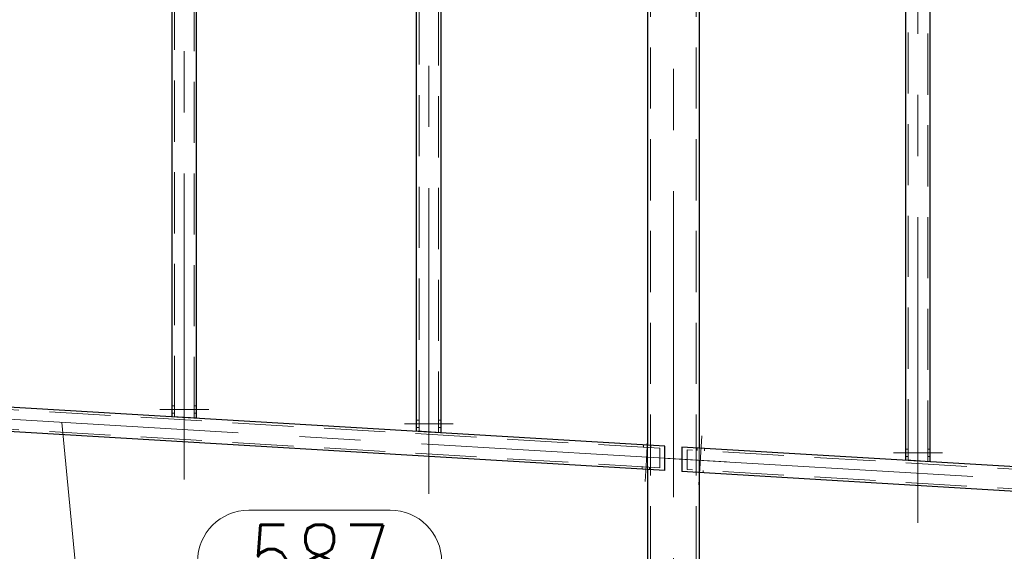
# Model space of a CAD drawing. Header units: millimetres. Extents: x -845 to -83, y 8759 to 9255.
# Tile 97 of 119: x -618 to -578, y 9053 to 9075. Entities that reach past the tile are written whole.
import ezdxf

# ---------------------------------------------------------------- set-up
doc = ezdxf.new("R2010")
doc.units = ezdxf.units.MM
doc.header["$LTSCALE"] = 10
doc.linetypes.add('HIDDEN', pattern=[0.375, 0.25, -0.125])
doc.linetypes.add('MITTE', pattern=[2, 1.25, -0.25, 0.25, -0.25])
doc.layers.get('Defpoints').update_dxf_attribs({"color": 1})
for name, color, linetype, lineweight in [('PS_DIM', 4, 'Continuous', 13), ('PS_Hidden', 2, 'HIDDEN', 9), ('PS_Mid', 5, 'MITTE', 15), ('PS_Pos', 1, 'Continuous', 15), ('PS_Shape', 161, 'Continuous', 30), ('PS_SOLID', 7, 'Continuous', 30)]:
    doc.layers.add(name, color=color, linetype=linetype, lineweight=lineweight)
doc.styles.add('simplex', font='simplex.shx', dxfattribs={"width": 0.75})
doc.dimstyles.new('1_20_PRZ', dxfattribs={"dimtxt": 2, "dimasz": 1, "dimexe": 2, "dimexo": 5, "dimgap": 1, "dimtad": 1, "dimdec": 0, "dimlfac": 20, "dimtxsty": 'simplex', "dimblk": 'dimznak', "dimcen": 2, "dimse1": 1, "dimse2": 1, "dimclrd": 256, "dimclrt": 4, "dimadec": 1, "dimazin": 0, "dimtfac": 1, "dimtdec": 0, "dimtix": 1, "dimtmove": 2, "dimatfit": 3, "dimldrblk": 'dim-grot', "dimfxl": 1, "dimarcsym": 0})
doc.dimstyles.new('średnice', dxfattribs={"dimtxt": 2, "dimasz": 2.5, "dimexe": 1, "dimexo": 1, "dimgap": 1, "dimtad": 1, "dimdec": 0, "dimlfac": 10, "dimtxsty": 'simplex', "dimcen": 2, "dimclrd": 256, "dimclre": 256, "dimclrt": 3, "dimadec": 1, "dimazin": 0, "dimtfac": 1, "dimtdec": 0, "dimtix": 1, "dimtmove": 1, "dimatfit": 0, "dimfxl": 1, "dimarcsym": 0})

# ---------------------------------------------------------------- blocks, each defined once
blk = doc.blocks.new('dimznak')
at = {"color": 0}
for points in [[(0, 2), (0, -2)], [(-2, 0), (2, 0)]]:
    blk.add_lwpolyline(points, dxfattribs=at)
at = {"color": 2}
blk.add_lwpolyline([(1, 1), (-1, -1)], dxfattribs=at)
blk = doc.blocks.new('*D68')
at = {"layer": 'Defpoints', "color": 0, "transparency": 16777216}
for p in [(-638.618, 9109.52), (-465.818, 9109.52), (-498.223, 9039.429)]:
    blk.add_point(p, dxfattribs=at)
at = {"layer": 'PS_DIM', "lineweight": -2, "transparency": 16777216}
blk.add_line((-465.818, 9040.429), (-465.818, 9108.52), dxfattribs=at)
for p, rotation in [((-465.818, 9109.52), 90), ((-465.818, 9039.429), 270)]:
    blk.add_blockref('dimznak', p, dxfattribs=dict(at, rotation=rotation))
at = {"layer": 'PS_DIM', "color": 4, "transparency": 16777216, "insert": (-467.818, 9074.475), "char_height": 2, "attachment_point": 5, "rotation": 90, "style": 'simplex'}
blk.add_mtext('1402', dxfattribs=at)
blk = doc.blocks.new('dim-grot')
blk.add_hatch(color=256).paths.add_polyline_path([(0, 0), (-2, 0.5), (-2, -0.5)])
blk.add_lwpolyline([(0, 0), (-2, 0.5), (-2, -0.5), (0, 0)])
blk = doc.blocks.new('*D89')
at = {"layer": 'Defpoints', "color": 0, "transparency": 16777216}
for p in [(-590.871, 9056.683), (-542.283, 9053.797), (-541.575, 9053.755), (-542.283, 9042.306), (-566.753, 9040.932)]:
    blk.add_point(p, dxfattribs=at)
at = {"layer": 'PS_DIM', "lineweight": -2, "transparency": 16777216}
blk.add_line((-542.283, 9041.306), (-542.283, 9025.151), dxfattribs=at)
blk.add_arc((-542.283, 9053.797), 27.646, 181.7833, 264.817, dxfattribs=at)
at = {"layer": 'PS_DIM', "transparency": 16777216}
for points in [[(-570.332, 9052.942), (-569.499, 9052.931), (-569.88, 9055.436)], [(-544.762, 9026.68), (-544.799, 9025.848), (-542.283, 9026.151)]]:
    blk.add_solid(points, dxfattribs=at)
at = {"layer": 'PS_DIM', "color": 3, "transparency": 16777216, "insert": (-560.809, 9036.339), "char_height": 2, "attachment_point": 5, "rotation": 313.3001, "style": 'simplex'}
blk.add_mtext('93,4°', dxfattribs=at)
blk = doc.blocks.new('*D90')
at = {"layer": 'Defpoints', "color": 0, "transparency": 16777216}
for p in [(-479.63, 9079.723), (-642.283, 9050.353), (-479.63, 9021.702)]:
    blk.add_point(p, dxfattribs=at)
at = {"layer": 'PS_DIM', "lineweight": -2, "transparency": 16777216}
blk.add_line((-641.283, 9021.702), (-480.63, 9021.702), dxfattribs=at)
at = {"layer": 'PS_DIM', "lineweight": -2, "transparency": 16777216, "rotation": 180}
blk.add_blockref('dimznak', (-642.283, 9021.702), dxfattribs=at)
at = {"layer": 'PS_DIM', "lineweight": -2, "transparency": 16777216}
blk.add_blockref('dimznak', (-479.63, 9021.702), dxfattribs=at)
at = {"layer": 'PS_DIM', "color": 4, "transparency": 16777216, "insert": (-560.957, 9023.702), "char_height": 2, "attachment_point": 5, "style": 'simplex'}
blk.add_mtext('3253', dxfattribs=at)
blk = doc.blocks.new('*X603')
at = {"layer": 'PS_Hidden', "color": 2, "linetype": 'HIDDEN'}
for p, q in [((-611.623, 9058.918), (-611.623, 9106.293)), ((-610.823, 9058.87), (-610.823, 9106.246)), ((-601.623, 9058.324), (-601.623, 9105.699)), ((-600.823, 9058.276), (-600.823, 9105.652)), ((-581.623, 9057.136), (-581.623, 9104.511)), ((-580.823, 9057.088), (-580.823, 9104.464)), ((-592.153, 9104.018), (-592.153, 9045.276)), ((-590.293, 9104.018), (-590.293, 9045.276)), ((-591.783, 9057.639), (-640.663, 9060.543)), ((-591.783, 9056.838), (-640.663, 9059.741)), ((-611.623, 9059.374), (-611.723, 9059.374)), ((-610.723, 9059.374), (-610.823, 9059.374)), ((-611.623, 9059.074), (-611.723, 9059.074)), ((-610.723, 9059.074), (-610.823, 9059.074)), ((-601.623, 9058.78), (-601.723, 9058.78)), ((-600.723, 9058.78), (-600.823, 9058.78)), ((-601.623, 9058.48), (-601.723, 9058.48)), ((-600.723, 9058.48), (-600.823, 9058.48)), ((-592.441, 9057.778), (-592.447, 9057.679)), ((-592.283, 9057.769), (-592.283, 9056.767)), ((-592.283, 9057.669), (-592.283, 9057.769)), ((-592.142, 9057.761), (-592.148, 9057.661)), ((-591.783, 9057.639), (-591.783, 9056.838)), ((-541.783, 9054.669), (-590.663, 9057.573)), ((-590.663, 9056.771), (-590.663, 9057.573)), ((-590.245, 9057.648), (-590.251, 9057.548)), ((-590.163, 9057.643), (-590.163, 9056.641)), ((-590.163, 9057.543), (-590.163, 9057.643)), ((-589.946, 9057.63), (-589.952, 9057.53)), ((-581.623, 9057.592), (-581.723, 9057.592)), ((-581.623, 9057.292), (-581.723, 9057.292)), ((-580.723, 9057.592), (-580.823, 9057.592)), ((-580.723, 9057.292), (-580.823, 9057.292)), ((-592.495, 9056.88), (-592.5, 9056.78)), ((-592.283, 9056.767), (-592.283, 9056.867)), ((-592.195, 9056.862), (-592.201, 9056.762)), ((-541.783, 9053.867), (-590.663, 9056.771)), ((-590.298, 9056.749), (-590.304, 9056.65)), ((-590.163, 9056.641), (-590.163, 9056.741)), ((-589.999, 9056.732), (-590.005, 9056.632))]:
    blk.add_line(p, q, dxfattribs=at)
at = {"layer": 'PS_Mid', "color": 5, "linetype": 'MITTE'}
for p, q in [((-611.223, 9056.364), (-611.223, 9109.008)), ((-601.223, 9055.77), (-601.223, 9108.414)), ((-591.223, 9108.142), (-591.223, 9042.776)), ((-581.223, 9054.582), (-581.223, 9107.226)), ((-589.049, 9057.076), (-643.397, 9060.305)), ((-612.223, 9059.224), (-611.123, 9059.224)), ((-612.223, 9059.224), (-611.123, 9059.224)), ((-611.323, 9059.224), (-610.223, 9059.224)), ((-611.323, 9059.224), (-610.223, 9059.224)), ((-602.223, 9058.63), (-601.123, 9058.63)), ((-602.223, 9058.63), (-601.123, 9058.63)), ((-601.323, 9058.63), (-600.223, 9058.63)), ((-601.323, 9058.63), (-600.223, 9058.63)), ((-592.327, 9057.17), (-592.262, 9058.269)), ((-592.327, 9057.17), (-592.262, 9058.269)), ((-590.131, 9057.04), (-590.066, 9058.138)), ((-590.131, 9057.04), (-590.066, 9058.138)), ((-539.049, 9054.106), (-593.397, 9057.334)), ((-592.38, 9056.272), (-592.315, 9057.37)), ((-592.38, 9056.272), (-592.315, 9057.37)), ((-582.223, 9057.442), (-581.123, 9057.442)), ((-582.223, 9057.442), (-581.123, 9057.442)), ((-581.323, 9057.442), (-580.223, 9057.442)), ((-581.323, 9057.442), (-580.223, 9057.442)), ((-590.184, 9056.142), (-590.119, 9057.24)), ((-590.184, 9056.142), (-590.119, 9057.24))]:
    blk.add_line(p, q, dxfattribs=at)
at = {"layer": 'PS_SOLID', "color": 7, "linetype": 'Continuous'}
for p, q in [((-611.723, 9058.924), (-611.723, 9106.508)), ((-610.723, 9058.864), (-610.723, 9106.449)), ((-601.723, 9058.33), (-601.723, 9105.914)), ((-600.723, 9058.27), (-600.723, 9105.855)), ((-581.723, 9057.142), (-581.723, 9104.726)), ((-580.723, 9057.082), (-580.723, 9104.666)), ((-592.283, 9104.018), (-592.283, 9057.769)), ((-590.163, 9104.018), (-590.163, 9057.643)), ((-591.575, 9057.727), (-640.871, 9060.655)), ((-591.575, 9056.725), (-640.871, 9059.654)), ((-610.723, 9058.864), (-611.723, 9058.924)), ((-600.723, 9058.27), (-601.723, 9058.33)), ((-591.575, 9056.725), (-591.575, 9057.727)), ((-541.575, 9054.757), (-590.871, 9057.685)), ((-590.871, 9057.685), (-590.871, 9056.683)), ((-580.723, 9057.082), (-581.723, 9057.142)), ((-592.283, 9056.767), (-592.283, 9045.276)), ((-541.575, 9053.755), (-590.871, 9056.683)), ((-590.163, 9056.641), (-590.163, 9045.276))]:
    blk.add_line(p, q, dxfattribs=at)
blk = doc.blocks.new('*X630')
at = {"color": 1}
for p, q in [((-616.227, 9058.69), (-615.684, 9053.004)), ((-608.584, 9055.104), (-602.799, 9055.104)), ((-615.684, 9053.004), (-610.684, 9053.004)), ((-608.584, 9050.904), (-602.799, 9050.904))]:
    blk.add_line(p, q, dxfattribs=at)
for centre, start, end in [((-608.584, 9053.004), 90, 270), ((-602.799, 9053.004), 270, 90)]:
    blk.add_arc(centre, 2.1, start, end, dxfattribs=at)
at = {"color": 30, "style": 'simplex', "width": 0.75}
blk.add_text('587', height=3, dxfattribs=at).set_placement((-608.584, 9051.504))

msp = doc.modelspace()

# ---------------------------------------------------------------- block references
at = {"layer": 'PS_Pos'}
msp.add_blockref('*X630', (0, 0), dxfattribs=at)
at = {"layer": 'PS_Shape', "color": 31}
msp.add_blockref('*X603', (0, 0), dxfattribs=at)

# ---------------------------------------------------------------- dimensions: what is measured, and where the dimension line sits
at = {"layer": 'PS_DIM'}
dim = msp.add_linear_dim(base=(-465.818, 9109.52), p1=(-498.223, 9039.429), p2=(-638.618, 9109.52), angle=90, dimstyle='1_20_PRZ', dxfattribs=at)
dim.commit()
dim.dimension.update_dxf_attribs({"geometry": '*D68', "text_midpoint": (-467.818, 9074.475)})
dim = msp.add_linear_dim(base=(-479.63, 9021.702), p1=(-642.283, 9050.353), p2=(-479.63, 9079.723), dimstyle='1_20_PRZ', dxfattribs=at)
dim.commit()
dim.dimension.update_dxf_attribs({"geometry": '*D90', "text_midpoint": (-560.957, 9023.702)})
dim = msp.add_angular_dim_2l(base=(-566.753, 9040.932), line1=((-542.283, 9053.797), (-542.283, 9042.306)), line2=((-541.575, 9053.755), (-590.871, 9056.683)), dimstyle='średnice', dxfattribs=at)
dim.commit()
dim.dimension.update_dxf_attribs({"geometry": '*D89', "text_midpoint": (-560.809, 9036.339)})

doc.saveas('drawing.dxf')
